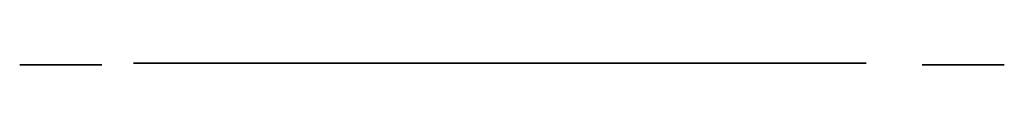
# Model space of a CAD drawing. Header units: millimetres. Extents: x 2154 to 2874, y 2446 to 2447.
import ezdxf

# ---------------------------------------------------------------- set-up
doc = ezdxf.new("R2010")
doc.units = ezdxf.units.MM
doc.header["$LTSCALE"] = 20
doc.layers.add('MOEBEL', color=50, linetype='Continuous')

# ---------------------------------------------------------------- blocks, each defined once
blk = doc.blocks.new('50 ZOLL TH-50PF9EK_______KVZMTH0')
at = {"extrusion": (0, -1, 0), "elevation": -1}
for points in [[(-276.7, 0), (126.8, 0), (126.8, 124), (-276.7, 124)], [(126.8, 0), (259, 0), (259, 124), (126.8, 124)]]:
    blk.add_lwpolyline(points, close=True, dxfattribs=at)
at = {"extrusion": (0, 1, 0)}
for centre, radius in [((330, 522), 30), ((330, 202), 30), ((330, 522), 15), ((330, 202), 15), ((-330, 522), 30), ((-330, 202), 30), ((-330, 522), 15), ((-330, 202), 15)]:
    blk.add_circle(centre, radius, dxfattribs=at)

msp = doc.modelspace()

# ---------------------------------------------------------------- block references
at = {"layer": 'MOEBEL'}
msp.add_blockref('50 ZOLL TH-50PF9EK_______KVZMTH0', (2513.99, 2446.01), dxfattribs=at)

doc.saveas('drawing.dxf')
